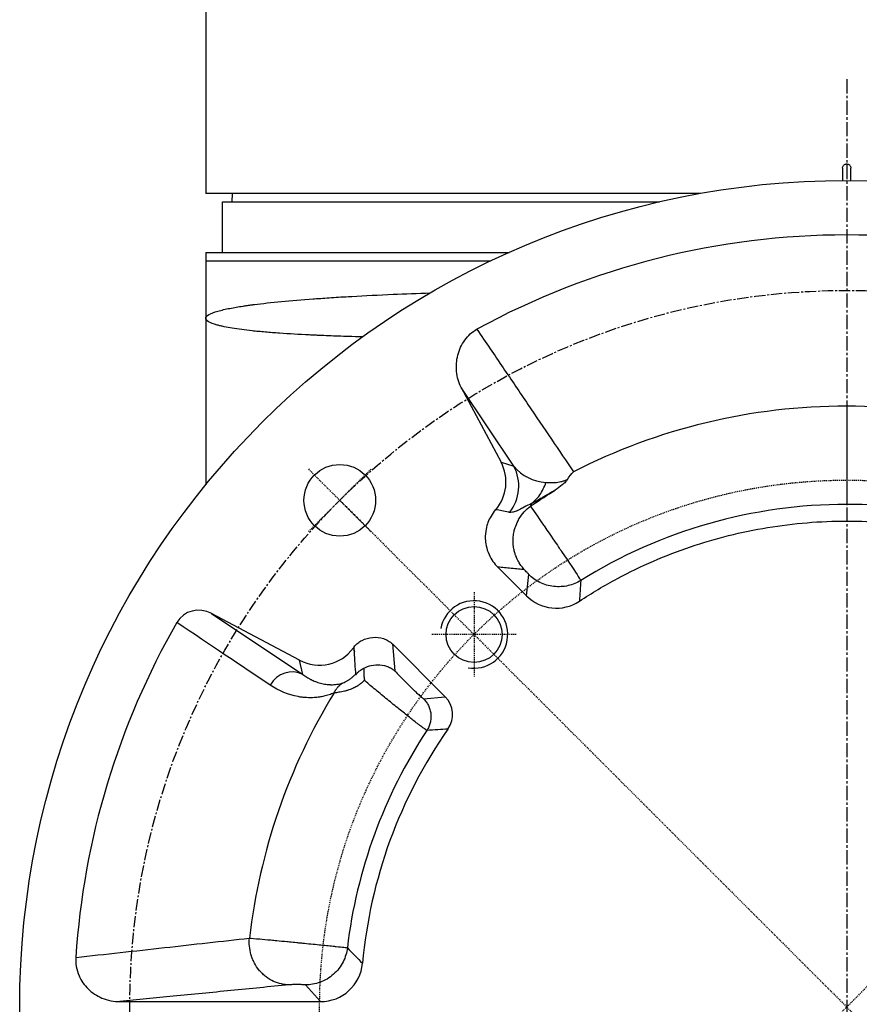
# Model space of a CAD drawing. Header units: millimetres. Extents: x 0 to 5219, y 0 to 2970.
# Tile 14 of 233: x 906 to 1006, y 301 to 418. Entities that reach past the tile are written whole.
import ezdxf

# ---------------------------------------------------------------- set-up
doc = ezdxf.new("R2010")
doc.units = ezdxf.units.MM
doc.header["$LTSCALE"] = 0.2
doc.linetypes.add('CENTER2', pattern=[1.125, 0.75, -0.125, 0.125, -0.125])
doc.layers.add('02_Center Line', color=1, linetype='CENTER2')
doc.layers.add('05_Section Line', color=3, linetype='Continuous')

# ---------------------------------------------------------------- blocks, each defined once
blk = doc.blocks.new('A$C0ad0ff27')
for p, q in [((-76, 187.5), (-76, 96.5)), ((-0.5, 99.5), (-0.5, 98.05)), ((0.5, 98.05), (0.5, 99.5)), ((-17.36, 96.5), (-76, 96.5)), ((-72.87, 96.5), (-72.89, 95.5)), ((-74, 95.5), (-22.21, 95.5)), ((-74, 89.5), (-74, 95.5)), ((-76, 89.5), (-76, 61.95)), ((-76, 89.5), (-40.04, 89.5)), ((-76, 88.5), (-42.21, 88.5)), ((-43.04, 79.22), (-43.04, 79.22)), ((-45.71, 73.49), (-40.99, 64.61)), ((-39.47, 64.15), (-45.71, 73.49)), ((0, 71.28), (0, 59.62)), ((-36.32, 69.3), (-36.32, 69.3)), ((-41.03, 66.47), (-41.03, 66.47)), ((-40.99, 64.61), (-39.47, 64.14)), ((-37.55, 59.62), (-37.24, 59.58)), ((-39.31, 53.73), (-39.31, 53.73)), ((-41.38, 52.19), (-37.98, 48.78)), ((-37.98, 48.78), (-37.7, 51.31)), ((-35.72, 50.09), (-35.72, 50.09)), ((-64.87, 41.13), (-75.3, 46.67)), ((-75.3, 46.67), (-64.48, 39.44)), ((-76, 43.31), (-76, 43.31)), ((-47.61, 36.81), (-53.87, 43.06)), ((-53.87, 43.06), (-53.59, 39.87)), ((-64.48, 39.44), (-64.87, 41.13)), ((-65.89, 39.74), (-65.89, 39.74)), ((-50.17, 36.57), (-47.61, 36.81)), ((-68.49, 7.97), (-68.49, 7.97)), ((-67.67, 7.89), (-67.67, 7.89)), ((-66.94, 7.82), (-66.94, 7.82)), ((-62.38, 0.64), (-64.16, 2.62)), ((-86.16, 0.64), (-62.38, 0.64))]:
    blk.add_line(p, q)
for centre, radius in [((0, 0), 98.05), ((-60.1, 60.1), 4.25), ((-44.19, 44.19), 3.32)]:
    blk.add_circle(centre, radius)
for centre, radius, start, end in [((0, 0), 91.58, 61.3972, 118.6028), ((0, 0), 71.28, 90.0001, 117.0311), ((0, 0.01), 71.27, 62.9674, 90.0018), ((0, 0), 76, 117.471, 117.4715), ((0, 0), 76, 121.6245724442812, 121.6246078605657), ((0, 0), 73.5, 117.2449, 117.2452), ((0, 0), 73.5, 121.1377, 121.1668), ((0, 0.01), 59.61, 89.9981, 121.9282), ((0, 0), 71, 124.2723686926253, 124.2723857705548), ((-33, 57.16), 8.56, 216.776, 216.7762), ((-37.11, 50.29), 1.97, 349.8984, 349.8995), ((0, 0), 91.58, 150.1319, 176.3136), ((0, 0), 76, 148.5917, 148.5919), ((0, 0), 71.28, 148.4832, 173.4207), ((0, 0), 73.5, 150.0593, 150.0609), ((0, 0), 71.1, 148.3742, 148.3745), ((0, 0), 71, 148.3106, 148.3109), ((0, 0), 59.62, 146.625, 173.231), ((0, 0), 57.64, 145.104, 174.8383), ((0, 0), 71.1, 174.4733, 174.4735), ((0, 0), 71, 174.7477, 174.7478)]:
    blk.add_arc(centre, radius, start, end)
for centre, major_axis, ratio, start_param, end_param in [((-45.41, 62.27), (-4.79, 1.47), 0.99878, 2.725633, 3.92721), ((-43.88, 61.8), (1.47, 4.78), 0.99878, 4.334326, 5.498052), ((-34.44, 52.32), (0.54, 4.98), 0.998997, 2.464316, 3.830792), ((-76.67, 44.01), (2.64, -1.77), 0.944371, 1.677157, 3.205596), ((-62.53, 45.55), (1.15, -4.87), 0.998922, 5.563071, 6.991883), ((-40.72, 29.73), (23.55, 32.25), 0.54947, 1.569403, 1.572865), ((-65.89, 36.8), (1.67, 2.49), 0.944371, 0.106212, 1.646215), ((-49.74, 34.69), (-2.99, -0.28), 0.998975, 2.438398, 3.831902), ((-62.39, 5.64), (-3.35, 3.72), 0.998897, 2.408594, 3.887922)]:
    blk.add_ellipse(centre, major_axis=major_axis, ratio=ratio, start_param=start_param, end_param=end_param)
for points, knots in [([(-0.5, 99.5), (-0.5, 99.56), (-0.49, 99.61), (-0.47, 99.67), (-0.45, 99.72), (-0.43, 99.77), (-0.39, 99.81), (-0.36, 99.86), (-0.31, 99.89), (-0.27, 99.92), (-0.22, 99.95), (-0.16, 99.98), (-0.11, 99.99), (-0.07, 100), (-0.04, 100), (0, 100), (0.06, 100), (0.11, 99.99), (0.17, 99.97), (0.22, 99.95), (0.27, 99.93), (0.31, 99.89), (0.36, 99.86), (0.39, 99.81), (0.42, 99.76), (0.45, 99.72), (0.48, 99.66), (0.49, 99.61), (0.5, 99.57), (0.5, 99.54), (0.5, 99.5)], [0, 0, 0, 0, 0.107469, 0.107469, 0.107469, 0.214937, 0.214937, 0.214937, 0.322407, 0.322407, 0.322407, 0.429878, 0.429878, 0.429878, 0.5, 0.5, 0.5, 0.607469, 0.607469, 0.607469, 0.714937, 0.714937, 0.714937, 0.822407, 0.822407, 0.822407, 0.929878, 0.929878, 0.929878, 1, 1, 1, 1]), ([(-76, 81.7), (-76, 81.85), (-75.87, 81.99), (-75.63, 82.13), (-75.38, 82.28), (-75.01, 82.42), (-74.55, 82.55), (-74.44, 82.58), (-74.33, 82.61), (-74.22, 82.63), (-73.78, 82.75), (-73.28, 82.85), (-72.74, 82.95), (-72.62, 82.97), (-72.5, 82.99), (-72.38, 83.01), (-72.12, 83.06), (-71.85, 83.1), (-71.57, 83.14), (-71.49, 83.16), (-71.41, 83.17), (-71.33, 83.18), (-71.15, 83.21), (-70.97, 83.23), (-70.78, 83.26), (-70.69, 83.27), (-70.6, 83.28), (-70.5, 83.29), (-70.46, 83.3), (-70.41, 83.31), (-70.37, 83.31), (-70.32, 83.32), (-70.29, 83.32), (-70.22, 83.33), (-68.31, 83.58), (-65.95, 83.8), (-63.24, 84), (-63.19, 84), (-63.15, 84), (-63.11, 84.01), (-62.45, 84.05), (-61.78, 84.1), (-61.09, 84.14), (-60.72, 84.17), (-60.34, 84.19), (-59.96, 84.22), (-59.57, 84.24), (-59.18, 84.26), (-58.79, 84.28), (-58.75, 84.29), (-58.72, 84.29), (-58.69, 84.29), (-57.13, 84.38), (-55.46, 84.46), (-53.78, 84.54), (-52.37, 84.6), (-50.9, 84.66), (-49.37, 84.71)], [0, 0, 0, 0, 0.0268593, 0.0268593, 0.0268593, 0.0558825, 0.0558825, 0.0558825, 0.0625, 0.0625, 0.0625, 0.088102, 0.088102, 0.088102, 0.09375, 0.09375, 0.09375, 0.1058986, 0.1058986, 0.1058986, 0.109375, 0.109375, 0.109375, 0.1171875, 0.1171875, 0.1171875, 0.1210938, 0.1210938, 0.1210938, 0.1230469, 0.1230469, 0.1230469, 0.125, 0.125, 0.125, 0.1865064, 0.1865064, 0.1865064, 0.1875, 0.1875, 0.1875, 0.2022042, 0.2022042, 0.2022042, 0.2101236, 0.2101236, 0.2101236, 0.2180828, 0.2180828, 0.2180828, 0.21875, 0.21875, 0.21875, 0.25, 0.25, 0.25, 0.2763536, 0.2763536, 0.2763536, 0.2763536]), ([(-57.42, 79.48), (-57.97, 79.49), (-58.53, 79.51), (-59.87, 79.56), (-60.65, 79.58), (-61.82, 79.63), (-62.2, 79.65), (-62.78, 79.67), (-63.06, 79.69), (-63.35, 79.7), (-63.54, 79.71), (-63.65, 79.71), (-64.93, 79.78), (-66.11, 79.84), (-67.82, 79.96), (-68.38, 80.01), (-69.2, 80.08), (-69.46, 80.1), (-69.86, 80.14), (-69.99, 80.15), (-70.25, 80.18), (-70.39, 80.19), (-71.36, 80.3), (-72.15, 80.4), (-73.19, 80.57), (-73.52, 80.63), (-73.96, 80.73), (-74.1, 80.76), (-74.37, 80.82), (-74.51, 80.86), (-75.55, 81.15), (-76, 81.43), (-76, 81.7)], [0.5403864, 0.5403864, 0.5403864, 0.5403864, 0.5625, 0.5625, 0.59375, 0.59375, 0.609375, 0.609375, 0.6171875, 0.6210937, 0.6210937, 0.625, 0.625, 0.6875, 0.6875, 0.71875, 0.71875, 0.734375, 0.734375, 0.7421875, 0.7421875, 0.75, 0.75, 0.8125, 0.8125, 0.84375, 0.84375, 0.859375, 0.859375, 0.875, 0.875, 1, 1, 1, 1]), ([(-45.71, 73.49), (-46.02, 74.07), (-46.2, 74.72), (-46.32, 76.03), (-46.27, 76.69), (-45.94, 77.96), (-45.66, 78.58), (-45.08, 79.38), (-44.87, 79.62), (-44.39, 80.06), (-44.13, 80.25), (-43.84, 80.4)], [0.000001, 0.000001, 0.000001, 0.000001, 0.1989891, 0.1989891, 0.3951714, 0.3951714, 0.5935673, 0.5935673, 0.6911562, 0.6911562, 0.7887156, 0.7887156, 0.7887156, 0.7887156]), ([(-43.84, 80.4), (-42.78, 78.84), (-41.75, 77.31), (-40.75, 75.83), (-40.24, 75.09), (-39.75, 74.37), (-39.26, 73.64), (-38.77, 72.91), (-38.28, 72.19), (-37.8, 71.48), (-35.88, 68.64), (-34.08, 65.98), (-32.4, 63.5)], [0.0000106, 0.0000106, 0.0000106, 0.0000106, 0.25, 0.25, 0.25, 0.375, 0.375, 0.375, 0.5, 0.5, 0.5, 1, 1, 1, 1]), ([(-37.55, 59.62), (-37.11, 59.91), (-36.71, 60.29), (-36.39, 60.74), (-36.08, 61.19), (-35.85, 61.69), (-35.66, 62.2)], [0, 0, 0, 0, 0.5000201, 0.5000201, 0.5000201, 0.994348, 0.994348, 0.994348, 0.994348]), ([(-35.66, 62.22), (-35.52, 62.21), (-35.35, 62.2), (-35.17, 62.2), (-34.97, 62.19), (-34.77, 62.2), (-34.57, 62.21), (-34.46, 62.22), (-34.35, 62.24), (-34.24, 62.25), (-34.12, 62.27), (-34, 62.3), (-33.89, 62.32), (-33.75, 62.36), (-33.62, 62.39), (-33.5, 62.43), (-33.4, 62.47), (-33.3, 62.5), (-33.21, 62.54), (-33.17, 62.56), (-33.13, 62.57), (-33.1, 62.59)], [0, 0, 0, 0, 0.1859928, 0.1859928, 0.1859928, 0.4029216, 0.4029216, 0.4029216, 0.5274305, 0.5274305, 0.5274305, 0.6664807, 0.6664807, 0.6664807, 0.8246896, 0.8246896, 0.8246896, 0.95, 0.95, 0.95, 0.9993023, 0.9993023, 0.9993023, 0.9993023]), ([(-33.12, 62.55), (-33.18, 62.47), (-33.26, 62.38), (-33.46, 62.16), (-33.6, 62.04), (-33.98, 61.71), (-34.27, 61.5), (-34.56, 61.31)], [-0.2054581, -0.2054581, -0.2054581, -0.2054581, -0.160677, -0.160677, -0.1035078, -0.1035078, -0.0000153, -0.0000153, -0.0000153, -0.0000153]), ([(-34.56, 61.31), (-34.64, 61.26), (-34.74, 61.21), (-34.83, 61.15), (-35.04, 61.03), (-35.24, 60.91), (-35.41, 60.81), (-35.44, 60.79), (-35.48, 60.77), (-35.51, 60.75), (-35.64, 60.68), (-35.77, 60.6), (-35.9, 60.52), (-35.91, 60.52), (-35.92, 60.52), (-35.93, 60.51), (-36.05, 60.44), (-36.19, 60.36), (-36.29, 60.3), (-36.47, 60.2), (-36.64, 60.11), (-36.81, 60.01), (-37.06, 59.88), (-37.31, 59.74), (-37.55, 59.62)], [0.0002528, 0.0002528, 0.0002528, 0.0002528, 0.0681412, 0.0681412, 0.0681412, 0.2206957, 0.2206957, 0.2206957, 0.25, 0.25, 0.25, 0.375, 0.375, 0.375, 0.3827268, 0.3827268, 0.3827268, 0.5, 0.5, 0.5, 0.7022538, 0.7022538, 0.7022538, 1, 1, 1, 1]), ([(-37.55, 59.62), (-37.88, 59.47), (-38.19, 59.32), (-38.46, 59.18), (-38.47, 59.17), (-38.48, 59.17), (-38.49, 59.16), (-38.61, 59.1), (-38.73, 59.04), (-38.83, 58.99), (-38.89, 58.96), (-38.95, 58.93), (-39, 58.91), (-39.03, 58.89), (-39.06, 58.88), (-39.08, 58.87), (-39.11, 58.86), (-39.14, 58.84), (-39.16, 58.83), (-39.34, 58.76), (-39.5, 58.71), (-39.64, 58.68), (-39.77, 58.66), (-39.88, 58.65), (-39.99, 58.67)], [0, 0, 0, 0, 0.25, 0.25, 0.25, 0.2621139, 0.2621139, 0.2621139, 0.375, 0.375, 0.375, 0.4375, 0.4375, 0.4375, 0.46875, 0.46875, 0.46875, 0.5, 0.5, 0.5, 0.7622698, 0.7622698, 0.7622698, 1, 1, 1, 1]), ([(-37.24, 59.58), (-37.28, 59.55), (-37.33, 59.53), (-37.41, 59.46), (-37.46, 59.43), (-37.5, 59.4)], [-0.03203954, -0.03203954, -0.03203954, -0.03203954, -0.01607579, -0.01607579, -0.00010744, -0.00010744, -0.00010744, -0.00010744]), ([(31.53, 50.6), (30.41, 51.3), (26.45, 53.59), (19.25, 56.71), (9.75, 59.09), (3.25, 59.62), (0, 59.62)], [0.0000075, 0.0000075, 0.0000075, 0.0000075, 0.1189808, 0.4126646, 0.7063484, 1, 1, 1, 1]), ([(-41.63, 59), (-42.06, 58.5), (-42.35, 57.97), (-42.69, 57.04), (-42.88, 56.39), (-42.83, 55.05), (-42.73, 54.39), (-42.15, 53.09), (-41.78, 52.59), (-41.38, 52.19)], [0.0000592, 0.0000592, 0.0000592, 0.0000592, 0.1962842, 0.1962842, 0.3606746, 0.3606746, 0.4558248, 0.4558248, 0.5343989, 0.5343989, 0.5343989, 0.5343989]), ([(-39.99, 58.67), (-40.03, 58.68), (-40.08, 58.69), (-40.13, 58.7), (-40.63, 58.81), (-41.13, 58.9), (-41.63, 58.99)], [0, 0, 0, 0, 0.0848007, 0.0848007, 0.0848007, 0.9992228, 0.9992228, 0.9992228, 0.9992228]), ([(-38.21, 51.86), (-38.26, 51.92), (-38.32, 51.98), (-38.38, 52.06), (-38.48, 52.18), (-38.59, 52.32), (-38.71, 52.5), (-38.73, 52.52), (-38.75, 52.55), (-38.76, 52.58), (-38.8, 52.64), (-38.85, 52.71), (-38.89, 52.79), (-39.01, 53), (-39.12, 53.23), (-39.22, 53.5), (-39.23, 53.51), (-39.24, 53.53), (-39.24, 53.55), (-39.25, 53.56), (-39.25, 53.57), (-39.26, 53.59), (-39.3, 53.72), (-39.35, 53.85), (-39.38, 54), (-39.43, 54.15), (-39.46, 54.28), (-39.49, 54.49), (-39.49, 54.51), (-39.5, 54.54), (-39.5, 54.57), (-39.56, 54.94), (-39.57, 55.33), (-39.54, 55.72), (-39.54, 55.73), (-39.54, 55.75), (-39.53, 55.76), (-39.52, 55.97), (-39.48, 56.19), (-39.44, 56.4), (-39.4, 56.56), (-39.36, 56.7), (-39.31, 56.86), (-39.3, 56.91), (-39.28, 56.97), (-39.25, 57.03), (-39.15, 57.32), (-39.02, 57.61), (-38.86, 57.89), (-38.68, 58.19), (-38.46, 58.48), (-38.23, 58.74), (-38, 58.99), (-37.76, 59.21), (-37.5, 59.4)], [0, 0, 0, 0, 0.075211, 0.075211, 0.075211, 0.1918698, 0.1918698, 0.1918698, 0.208974, 0.208974, 0.208974, 0.25, 0.25, 0.25, 0.367269, 0.367269, 0.367269, 0.375, 0.375, 0.375, 0.3802672, 0.3802672, 0.3802672, 0.4375, 0.4375, 0.4375, 0.5, 0.5, 0.5, 0.5084372, 0.5084372, 0.5084372, 0.6214857, 0.6214857, 0.6214857, 0.625, 0.625, 0.625, 0.6875, 0.6875, 0.6875, 0.7337705, 0.7337705, 0.7337705, 0.75, 0.75, 0.75, 0.829037, 0.829037, 0.829037, 0.9172828, 0.9172828, 0.9172828, 0.9999862, 0.9999862, 0.9999862, 0.9999862]), ([(-37.5, 59.4), (-37.17, 58.94), (-36.67, 58.21), (-35.95, 57.17), (-35.9, 57.1), (-35.88, 57.06), (-35.81, 56.96), (-35.08, 55.9), (-34.51, 55.06), (-34.17, 54.56), (-34.06, 54.4), (-33.98, 54.27), (-33.91, 54.18), (-33.89, 54.15), (-33.87, 54.12), (-33.86, 54.1), (-33.85, 54.09), (-33.84, 54.07), (-33.83, 54.06), (-33.83, 54.06), (-33.83, 54.06), (-33.83, 54.06), (-33.83, 54.06), (-33.83, 54.06), (-33.83, 54.05), (-33.82, 54.05), (-33.82, 54.05), (-33.81, 54.03), (-32.88, 52.66), (-32.19, 51.61), (-31.83, 51.07), (-31.64, 50.78), (-31.54, 50.63), (-31.53, 50.6)], [0, 0, 0, 0, 0.234375, 0.234375, 0.234375, 0.25, 0.25, 0.25, 0.4160368, 0.4160368, 0.4160368, 0.46875, 0.46875, 0.46875, 0.484375, 0.484375, 0.484375, 0.4921875, 0.4921875, 0.4921875, 0.4946289, 0.4946289, 0.4946289, 0.4970703, 0.4970703, 0.4970703, 0.5, 0.5, 0.5, 0.820654, 0.820654, 0.820654, 0.9986723, 0.9986723, 0.9986723, 0.9986723]), ([(-31.7, 48.14), (-30.23, 49.11), (-26.02, 51.62), (-18.61, 54.83), (-9.43, 57.12), (0, 57.9), (9.43, 57.12), (18.61, 54.83), (26.02, 51.62), (30.23, 49.11), (31.7, 48.14)], [0, 0, 0, 0, 0.078407, 0.218934, 0.359461, 0.499988, 0.640515, 0.781042, 0.921569, 1, 1, 1, 1]), ([(-38.21, 51.86), (-38.44, 51.89), (-38.96, 51.94), (-40.02, 52.05), (-40.85, 52.14), (-41.38, 52.19)], [0, 0, 0, 0, 0.2130764, 0.4780474, 0.9746224, 0.9746224, 0.9746224, 0.9746224]), ([(-37.7, 51.31), (-37.7, 51.31), (-37.71, 51.33), (-37.74, 51.36), (-37.76, 51.38), (-37.79, 51.42), (-37.84, 51.47), (-37.88, 51.51), (-37.93, 51.57), (-37.99, 51.63), (-38.05, 51.69), (-38.12, 51.77), (-38.18, 51.83), (-38.19, 51.84), (-38.2, 51.85), (-38.21, 51.86)], [0, 0, 0, 0, 0.240747, 0.240747, 0.240747, 0.481495, 0.481495, 0.481495, 0.722242, 0.722242, 0.722242, 0.96299, 0.96299, 0.96299, 1, 1, 1, 1]), ([(-31.53, 50.6), (-31.75, 50.46), (-31.99, 50.34), (-32.24, 50.24), (-32.49, 50.13), (-32.76, 50.04), (-33.03, 49.98), (-33.3, 49.91), (-33.59, 49.87), (-33.87, 49.86), (-34.16, 49.84), (-34.45, 49.85), (-34.74, 49.88), (-35.03, 49.91), (-35.31, 49.97), (-35.59, 50.05), (-35.86, 50.13), (-36.13, 50.24), (-36.39, 50.36), (-36.64, 50.49), (-36.87, 50.63), (-37.1, 50.79), (-37.31, 50.95), (-37.51, 51.12), (-37.7, 51.31)], [0, 0, 0, 0, 0.118808, 0.118808, 0.118808, 0.242795, 0.242795, 0.242795, 0.370604, 0.370604, 0.370604, 0.5, 0.5, 0.5, 0.630098, 0.630098, 0.630098, 0.757906, 0.757906, 0.757906, 0.881893, 0.881893, 0.881893, 1, 1, 1, 1]), ([(-58.41, 42.71), (-58.28, 42.88), (-58.14, 43.03), (-57.82, 43.29), (-57.65, 43.4), (-57.08, 43.69), (-56.65, 43.81), (-55.78, 43.88), (-55.34, 43.83), (-54.73, 43.63), (-54.54, 43.54), (-54.18, 43.33), (-54.02, 43.21), (-53.87, 43.06)], [0.0000567, 0.0000567, 0.0000567, 0.0000567, 0.0620934, 0.0620934, 0.1239936, 0.1239936, 0.2543091, 0.2543091, 0.3846575, 0.3846575, 0.4466222, 0.4466222, 0.5087834, 0.5087834, 0.5087834, 0.5087834]), ([(-58.19, 39.4), (-58.26, 40.29), (-58.32, 41.19), (-58.37, 42.1), (-58.37, 42.13), (-58.37, 42.15), (-58.37, 42.17)], [0, 0, 0, 0, 0.9753315, 0.9753315, 0.9753315, 1, 1, 1, 1]), ([(-58.19, 39.4), (-58.17, 39.43), (-58.15, 39.46), (-58.1, 39.53), (-58.08, 39.56), (-58.03, 39.62), (-58.01, 39.64), (-57.93, 39.72), (-57.87, 39.79), (-57.62, 39.98), (-57.47, 40.08), (-57.27, 40.18)], [0.00058549, 0.00058549, 0.00058549, 0.00058549, 0.01254303, 0.01254303, 0.02480197, 0.02480197, 0.03560941, 0.03560941, 0.05956684, 0.05956684, 0.08217308, 0.08217308, 0.08217308, 0.08217308]), ([(-57.27, 40.18), (-56.98, 40.33), (-56.68, 40.44), (-56.02, 40.59), (-55.67, 40.61), (-54.97, 40.55), (-54.62, 40.47), (-54.17, 40.27), (-54.03, 40.2), (-53.78, 40.03), (-53.69, 39.95), (-53.62, 39.89), (-53.61, 39.88), (-53.6, 39.87), (-53.6, 39.87), (-53.59, 39.87), (-53.59, 39.87), (-53.59, 39.87)], [-0.07554321, -0.07554321, -0.07554321, -0.07554321, -0.06007142, -0.06007142, -0.04329854, -0.04329854, -0.0249804, -0.0249804, -0.01648362, -0.01648362, -0.00812292, -0.00812292, -0.00302604, -0.00302604, -0.00156247, -0.00156247, 0, 0, 0, 0]), ([(-57.27, 40.18), (-57.27, 40.17), (-57.27, 40.17), (-57.27, 40.17), (-57.27, 40.06), (-57.26, 39.96), (-57.26, 39.85), (-57.26, 39.72), (-57.26, 39.62), (-57.26, 39.47), (-57.26, 39.45), (-57.26, 39.43), (-57.26, 39.41), (-57.26, 39.36), (-57.26, 39.31), (-57.26, 39.27), (-57.25, 39.2), (-57.25, 39.19), (-57.23, 39.1), (-57.21, 38.98), (-57.19, 38.88), (-57.17, 38.82), (-57.17, 38.79), (-57.16, 38.76), (-57.16, 38.74)], [0.0431726, 0.0431726, 0.0431726, 0.0431726, 0.0506026, 0.0506026, 0.0506026, 0.25, 0.25, 0.25, 0.5, 0.5, 0.5, 0.534178, 0.534178, 0.534178, 0.625, 0.625, 0.625, 0.75, 0.75, 0.75, 0.9197573, 0.9197573, 0.9197573, 0.9999027, 0.9999027, 0.9999027, 0.9999027]), ([(-53.59, 39.87), (-53.59, 39.87), (-53.59, 39.86), (-53.58, 39.86), (-53.39, 39.66), (-53.2, 39.46), (-53, 39.26), (-52.84, 39.1), (-52.68, 38.93), (-52.51, 38.76), (-52.46, 38.71), (-52.41, 38.67), (-52.36, 38.62), (-52.15, 38.4), (-51.93, 38.18), (-51.72, 37.98), (-51.61, 37.87), (-51.5, 37.76), (-51.39, 37.66), (-51.3, 37.57), (-51.21, 37.49), (-51.13, 37.41), (-50.94, 37.23), (-50.78, 37.08), (-50.64, 36.96), (-50.6, 36.92), (-50.57, 36.89), (-50.53, 36.86), (-50.44, 36.77), (-50.37, 36.71), (-50.31, 36.66), (-50.23, 36.6), (-50.19, 36.57), (-50.17, 36.57)], [0.0000969, 0.0000969, 0.0000969, 0.0000969, 0.0026718, 0.0026718, 0.0026718, 0.1387021, 0.1387021, 0.1387021, 0.25, 0.25, 0.25, 0.2823067, 0.2823067, 0.2823067, 0.4241143, 0.4241143, 0.4241143, 0.5, 0.5, 0.5, 0.5659208, 0.5659208, 0.5659208, 0.7096891, 0.7096891, 0.7096891, 0.75, 0.75, 0.75, 0.8577333, 0.8577333, 0.8577333, 1, 1, 1, 1]), ([(-64.48, 39.44), (-64.32, 39.33), (-64.16, 39.22), (-64, 39.11), (-63.91, 39.06), (-63.83, 39.01), (-63.75, 38.96), (-63.7, 38.94), (-63.66, 38.92), (-63.62, 38.9), (-63.58, 38.87), (-63.53, 38.85), (-63.49, 38.83), (-63.35, 38.76), (-63.18, 38.68), (-63, 38.61), (-62.81, 38.54), (-62.6, 38.47), (-62.38, 38.41), (-62.18, 38.35), (-61.98, 38.31), (-61.78, 38.28), (-61.77, 38.28), (-61.75, 38.28), (-61.74, 38.28), (-61.64, 38.26), (-61.54, 38.25), (-61.44, 38.25), (-61.39, 38.24), (-61.34, 38.24), (-61.29, 38.24), (-61.26, 38.24), (-61.24, 38.23), (-61.21, 38.23), (-61.19, 38.23), (-61.17, 38.23), (-61.14, 38.23), (-60.91, 38.23), (-60.68, 38.24), (-60.45, 38.28), (-60.19, 38.31), (-59.93, 38.38), (-59.69, 38.46)], [0.0000074, 0.0000074, 0.0000074, 0.0000074, 0.125, 0.125, 0.125, 0.1875, 0.1875, 0.1875, 0.21875, 0.21875, 0.21875, 0.25, 0.25, 0.25, 0.375, 0.375, 0.375, 0.5, 0.5, 0.5, 0.6174011, 0.6174011, 0.6174011, 0.625, 0.625, 0.625, 0.6875, 0.6875, 0.6875, 0.71875, 0.71875, 0.71875, 0.734375, 0.734375, 0.734375, 0.75, 0.75, 0.75, 0.8641235, 0.8641235, 0.8641235, 1, 1, 1, 1]), ([(-57.16, 38.74), (-57.31, 38.59), (-57.47, 38.46), (-57.63, 38.34), (-57.74, 38.26), (-57.85, 38.18), (-57.96, 38.11), (-58.04, 38.06), (-58.12, 38.01), (-58.21, 37.97), (-58.27, 37.93), (-58.34, 37.9), (-58.41, 37.87), (-58.45, 37.85), (-58.49, 37.83), (-58.52, 37.82), (-58.63, 37.77), (-58.73, 37.73), (-58.85, 37.68), (-58.86, 37.68), (-58.87, 37.67), (-58.88, 37.67), (-58.99, 37.63), (-59.09, 37.59), (-59.19, 37.56), (-59.31, 37.52), (-59.42, 37.49), (-59.54, 37.46), (-59.65, 37.43), (-59.77, 37.41), (-59.88, 37.39), (-59.99, 37.36), (-60.1, 37.34), (-60.2, 37.33), (-60.42, 37.29), (-60.61, 37.27), (-60.77, 37.26)], [0.0000054, 0.0000054, 0.0000054, 0.0000054, 0.1504083, 0.1504083, 0.1504083, 0.25, 0.25, 0.25, 0.3191517, 0.3191517, 0.3191517, 0.375, 0.375, 0.375, 0.4070024, 0.4070024, 0.4070024, 0.4947131, 0.4947131, 0.4947131, 0.5, 0.5, 0.5, 0.5705969, 0.5705969, 0.5705969, 0.6501388, 0.6501388, 0.6501388, 0.7333004, 0.7333004, 0.7333004, 0.8197662, 0.8197662, 0.8197662, 0.9998658, 0.9998658, 0.9998658, 0.9998658]), ([(-59.69, 38.46), (-59.62, 38.49), (-59.54, 38.52), (-59.45, 38.57), (-59.4, 38.59), (-59.36, 38.61), (-59.31, 38.64), (-59.27, 38.66), (-59.22, 38.69), (-59.17, 38.72), (-59.12, 38.75), (-59.07, 38.78), (-59.02, 38.81), (-58.97, 38.84), (-58.92, 38.88), (-58.87, 38.91), (-58.82, 38.95), (-58.77, 38.99), (-58.72, 39.03), (-58.67, 39.07), (-58.63, 39.11), (-58.58, 39.15), (-58.48, 39.23), (-58.39, 39.32), (-58.29, 39.41), (-58.26, 39.45), (-58.23, 39.48), (-58.2, 39.51)], [0, 0, 0, 0, 0.1676197, 0.1676197, 0.1676197, 0.2489119, 0.2489119, 0.2489119, 0.3282134, 0.3282134, 0.3282134, 0.4053701, 0.4053701, 0.4053701, 0.4802857, 0.4802857, 0.4802857, 0.5529139, 0.5529139, 0.5529139, 0.6232486, 0.6232486, 0.6232486, 0.7571649, 0.7571649, 0.7571649, 0.8001301, 0.8001301, 0.8001301, 0.8001301]), ([(-49.79, 32.8), (-49.81, 32.8), (-49.9, 32.86), (-50.07, 32.99), (-50.18, 33.07), (-50.32, 33.18), (-50.49, 33.31), (-50.57, 33.37), (-50.66, 33.44), (-50.76, 33.52), (-50.93, 33.65), (-51.12, 33.79), (-51.32, 33.95), (-51.47, 34.07), (-51.63, 34.2), (-51.8, 34.33), (-51.82, 34.34), (-51.83, 34.36), (-51.85, 34.37), (-52.04, 34.52), (-52.26, 34.7), (-52.45, 34.85), (-52.65, 35.01), (-52.86, 35.17), (-53.07, 35.34), (-53.52, 35.7), (-53.99, 36.08), (-54.46, 36.47), (-54.93, 36.85), (-55.4, 37.24), (-55.84, 37.61), (-56.29, 37.98), (-56.71, 38.34), (-57.08, 38.67), (-57.11, 38.7), (-57.13, 38.72), (-57.16, 38.74)], [0, 0, 0, 0, 0.153763, 0.153763, 0.153763, 0.25, 0.25, 0.25, 0.296983, 0.296983, 0.296983, 0.375, 0.375, 0.375, 0.431581, 0.431581, 0.431581, 0.4375, 0.4375, 0.4375, 0.5, 0.5, 0.5, 0.566277, 0.566277, 0.566277, 0.707891, 0.707891, 0.707891, 0.849301, 0.849301, 0.849301, 0.990737, 0.990737, 0.990737, 1, 1, 1, 1]), ([(-60.77, 37.26), (-60.97, 37.18), (-61.17, 37.1), (-61.48, 37), (-61.58, 36.97), (-61.78, 36.91), (-61.9, 36.88), (-62.16, 36.82), (-62.43, 36.77), (-62.71, 36.74), (-62.9, 36.72), (-63, 36.71), (-63.41, 36.68), (-63.74, 36.68), (-64.23, 36.7), (-64.48, 36.73), (-64.72, 36.76), (-64.89, 36.78), (-64.98, 36.8), (-66.19, 37.02), (-67.3, 37.47), (-68.36, 38.18)], [0, 0, 0, 0, 0.0625, 0.0625, 0.09375, 0.09375, 0.125, 0.125, 0.1875, 0.21875, 0.21875, 0.25, 0.25, 0.375, 0.375, 0.4375, 0.46875, 0.46875, 0.5, 0.5, 1, 1, 1, 1]), ([(-60.77, 37.26), (-60.74, 37.33), (-60.71, 37.39), (-60.68, 37.45), (-60.66, 37.48), (-60.64, 37.51), (-60.63, 37.55), (-60.61, 37.58), (-60.58, 37.63), (-60.57, 37.64), (-60.57, 37.65), (-60.54, 37.68), (-60.5, 37.74), (-60.48, 37.77), (-60.46, 37.8), (-60.43, 37.84), (-60.41, 37.86), (-60.4, 37.88), (-60.38, 37.9), (-60.36, 37.92), (-60.32, 37.97), (-60.32, 37.97), (-60.32, 37.97), (-60.32, 37.97), (-60.32, 37.97), (-60.31, 37.98), (-60.23, 38.09), (-60.02, 38.25), (-59.93, 38.32), (-59.82, 38.39), (-59.69, 38.46)], [0, 0, 0, 0, 0.125, 0.125, 0.125, 0.1875, 0.1875, 0.1875, 0.25, 0.25, 0.25, 0.375, 0.375, 0.375, 0.4375, 0.4375, 0.4375, 0.46875, 0.46875, 0.46875, 0.5, 0.5, 0.5, 0.5138569, 0.5138569, 0.5138569, 0.8539042, 0.8539042, 0.8539042, 1, 1, 1, 1]), ([(-50.17, 36.57), (-50.06, 36.45), (-49.95, 36.33), (-49.86, 36.2), (-49.76, 36.06), (-49.67, 35.91), (-49.6, 35.76), (-49.52, 35.6), (-49.46, 35.44), (-49.41, 35.27), (-49.36, 35.1), (-49.33, 34.93), (-49.31, 34.75), (-49.29, 34.57), (-49.29, 34.4), (-49.3, 34.22), (-49.32, 34.05), (-49.34, 33.87), (-49.39, 33.7), (-49.43, 33.54), (-49.49, 33.38), (-49.55, 33.22), (-49.62, 33.08), (-49.7, 32.93), (-49.79, 32.8)], [0, 0, 0, 0, 0.1184385, 0.1184385, 0.1184385, 0.2422411, 0.2422411, 0.2422411, 0.3700195, 0.3700195, 0.3700195, 0.5, 0.5, 0.5, 0.6296105, 0.6296105, 0.6296105, 0.7573892, 0.7573892, 0.7573892, 0.8811915, 0.8811915, 0.8811915, 0.9997211, 0.9997211, 0.9997211, 0.9997211]), ([(-91.39, 5.89), (-89.65, 6.07), (-87.9, 6.27), (-86.14, 6.46), (-84.39, 6.65), (-82.62, 6.85), (-80.89, 7.04), (-77.42, 7.43), (-74.06, 7.81), (-70.81, 8.17)], [0, 0, 0, 0, 0.25, 0.25, 0.25, 0.5, 0.5, 0.5, 1, 1, 1, 1]), ([(-66.12, 2.63), (-66.41, 2.63), (-66.72, 2.67), (-67.02, 2.73), (-67.33, 2.8), (-67.64, 2.9), (-67.95, 3.04), (-68.25, 3.18), (-68.55, 3.36), (-68.84, 3.57), (-68.98, 3.68), (-69.11, 3.8), (-69.24, 3.92), (-69.31, 3.98), (-69.37, 4.04), (-69.43, 4.11), (-69.46, 4.14), (-69.49, 4.18), (-69.52, 4.21), (-69.55, 4.24), (-69.56, 4.24), (-69.61, 4.31), (-69.89, 4.63), (-70.08, 4.95), (-70.22, 5.21), (-70.32, 5.39), (-70.39, 5.55), (-70.44, 5.68), (-70.51, 5.84), (-70.55, 5.97), (-70.58, 6.06), (-70.59, 6.1), (-70.6, 6.14), (-70.61, 6.16), (-70.62, 6.17), (-70.62, 6.18), (-70.62, 6.19), (-70.62, 6.19), (-70.62, 6.19), (-70.62, 6.2), (-70.63, 6.21), (-70.63, 6.22), (-70.63, 6.24), (-70.72, 6.55), (-70.79, 6.88), (-70.81, 7.21), (-70.84, 7.54), (-70.84, 7.86), (-70.81, 8.17)], [0, 0, 0, 0, 0.125029, 0.125029, 0.125029, 0.25, 0.25, 0.25, 0.375, 0.375, 0.375, 0.4375, 0.4375, 0.4375, 0.46875, 0.46875, 0.46875, 0.484375, 0.484375, 0.484375, 0.5, 0.5, 0.5, 0.5746885, 0.5746885, 0.5746885, 0.625, 0.625, 0.625, 0.6875, 0.6875, 0.6875, 0.71875, 0.71875, 0.71875, 0.734375, 0.734375, 0.734375, 0.7429131, 0.7429131, 0.7429131, 0.75, 0.75, 0.75, 0.874443, 0.874443, 0.874443, 0.9999745, 0.9999745, 0.9999745, 0.9999745]), ([(-70.81, 8.17), (-70.75, 8.16), (-70.57, 8.15), (-69.98, 8.1), (-69.86, 8.09), (-69.73, 8.08), (-69.58, 8.07), (-69.25, 8.04), (-68.81, 8), (-68.26, 7.95), (-68.05, 7.93), (-67.82, 7.91), (-67.57, 7.88), (-67.2, 7.85), (-66.79, 7.81), (-66.34, 7.77), (-66.25, 7.76), (-66.16, 7.75), (-66.07, 7.74), (-65.79, 7.71), (-65.5, 7.68), (-65.21, 7.65), (-65.06, 7.64), (-64.91, 7.62), (-64.75, 7.61), (-64.68, 7.6), (-64.6, 7.59), (-64.52, 7.59), (-64.45, 7.58), (-64.34, 7.57), (-64.29, 7.56), (-63.59, 7.49), (-62.93, 7.43), (-62.34, 7.37), (-61.72, 7.3), (-61.17, 7.25), (-60.72, 7.2), (-60.66, 7.19), (-60.61, 7.19), (-60.55, 7.18), (-60.16, 7.14), (-59.85, 7.11), (-59.64, 7.08), (-59.37, 7.05), (-59.23, 7.03), (-59.2, 7.03)], [0.0015448, 0.0015448, 0.0015448, 0.0015448, 0.2094628, 0.2094628, 0.2094628, 0.25, 0.25, 0.25, 0.3403292, 0.3403292, 0.3403292, 0.375, 0.375, 0.375, 0.4269338, 0.4269338, 0.4269338, 0.4375, 0.4375, 0.4375, 0.46875, 0.46875, 0.46875, 0.484375, 0.484375, 0.484375, 0.4921875, 0.4921875, 0.4921875, 0.5, 0.5, 0.5, 0.6137928, 0.6137928, 0.6137928, 0.7342412, 0.7342412, 0.7342412, 0.75, 0.75, 0.75, 0.8625023, 0.8625023, 0.8625023, 0.9999824, 0.9999824, 0.9999824, 0.9999824]), ([(-59.2, 7.03), (-59.24, 6.74), (-59.3, 6.46), (-59.38, 6.19), (-59.46, 5.9), (-59.57, 5.63), (-59.71, 5.36), (-59.85, 5.08), (-60.02, 4.82), (-60.2, 4.57), (-60.4, 4.32), (-60.61, 4.09), (-60.85, 3.88), (-61.08, 3.67), (-61.34, 3.49), (-61.61, 3.32), (-61.88, 3.17), (-62.16, 3.03), (-62.45, 2.92), (-62.73, 2.82), (-63.02, 2.74), (-63.32, 2.69), (-63.59, 2.64), (-63.88, 2.62), (-64.16, 2.62)], [0, 0, 0, 0, 0.117728, 0.117728, 0.117728, 0.241491, 0.241491, 0.241491, 0.369793, 0.369793, 0.369793, 0.5, 0.5, 0.5, 0.631013, 0.631013, 0.631013, 0.759313, 0.759313, 0.759313, 0.883075, 0.883075, 0.883075, 1, 1, 1, 1]), ([(-91.39, 5.89), (-91.42, 5.53), (-91.4, 5.17), (-91.28, 4.44), (-91.17, 4.07), (-90.76, 3.12), (-90.39, 2.59), (-89.46, 1.68), (-88.9, 1.32), (-87.62, 0.78), (-86.9, 0.64), (-86.16, 0.64)], [0.0001064, 0.0001064, 0.0001064, 0.0001064, 0.1075417, 0.1075417, 0.2228237, 0.2228237, 0.4164997, 0.4164997, 0.6132626, 0.6132626, 0.8321646, 0.8321646, 0.8321646, 0.8321646]), ([(-66.12, 2.63), (-68.42, 2.4), (-70.71, 2.18), (-73, 1.95), (-75.28, 1.72), (-77.57, 1.5), (-79.85, 1.27), (-81.96, 1.06), (-84.06, 0.85), (-86.16, 0.64)], [0, 0, 0, 0, 0.3333333, 0.3333333, 0.3333333, 0.6666667, 0.6666667, 0.6666667, 0.9743605, 0.9743605, 0.9743605, 0.9743605]), ([(-64.16, 2.62), (-64.17, 2.62), (-64.19, 2.63), (-64.24, 2.63), (-64.28, 2.63), (-64.34, 2.64), (-64.42, 2.64), (-64.5, 2.64), (-64.59, 2.65), (-64.69, 2.65), (-64.79, 2.65), (-64.91, 2.65), (-65.02, 2.65), (-65.13, 2.65), (-65.25, 2.65), (-65.37, 2.65), (-65.48, 2.65), (-65.59, 2.65), (-65.69, 2.65), (-65.89, 2.64), (-66.04, 2.64), (-66.12, 2.63)], [0, 0, 0, 0, 0.125, 0.125, 0.125, 0.25, 0.25, 0.25, 0.375, 0.375, 0.375, 0.5, 0.5, 0.5, 0.625, 0.625, 0.625, 0.75, 0.75, 0.75, 1, 1, 1, 1])]:
    blk.add_open_spline(points, degree=3, knots=knots)
for points in [[(-39.47, 64.14), (-38.47, 62.92), (-37.21, 62.41), (-35.66, 62.22)], [(-33.1, 62.59), (-32.88, 62.92), (-32.65, 63.23), (-32.4, 63.5)], [(-37.24, 59.58), (-36.37, 60.14), (-35.47, 60.73), (-34.56, 61.31)], [(-31.53, 50.6), (-31.59, 49.78), (-31.65, 48.96), (-31.7, 48.14)], [(-68.36, 38.18), (-71.77, 40.47), (-75.45, 42.94), (-79.42, 45.61)], [(-58.49, 42.6), (-58.45, 42.46), (-58.41, 42.32), (-58.37, 42.17)], [(-58.37, 42.17), (-58.38, 42.35), (-58.4, 42.53), (-58.41, 42.71)], [(-58.37, 42.17), (-58.37, 42.16), (-58.37, 42.16), (-58.36, 42.15)], [(-58.19, 39.4), (-58.19, 39.4), (-58.19, 39.4), (-58.19, 39.4)], [(-47.28, 32.97), (-48.05, 32.92), (-48.89, 32.86), (-49.79, 32.8)], [(-59.2, 7.03), (-58.61, 6.4), (-58.01, 5.78), (-57.41, 5.19)]]:
    blk.add_open_spline(points, degree=3)
at = {"layer": '02_Center Line', "ltscale": 11.288275}
blk.add_line((0, 110.05), (0, -110.05), dxfattribs=at)
at = {"layer": '02_Center Line'}
for p, q in [((-63.82, 63.82), (-56.39, 56.39)), ((-63.82, 56.39), (-56.39, 63.82)), ((-60.1, 60.1), (60, -60)), ((-60, -60), (60.1, 60.1)), ((-44.19, 49.19), (-44.19, 39.19)), ((-39.19, 44.19), (-49.19, 44.19))]:
    blk.add_line(p, q, dxfattribs=at)
at = {"layer": '02_Center Line', "ltscale": 8.971334}
blk.add_circle((0, 0), 85, dxfattribs=at)
at = {"layer": '02_Center Line'}
blk.add_circle((0, 0), 62.5, dxfattribs=at)
at = {"layer": '05_Section Line'}
blk.add_arc((-44.19, 44.19), 4, 260, 170, dxfattribs=at)

msp = doc.modelspace()

# ---------------------------------------------------------------- block references
msp.add_blockref('A$C0ad0ff27', (1004.425, 301.014))

doc.saveas('drawing.dxf')
